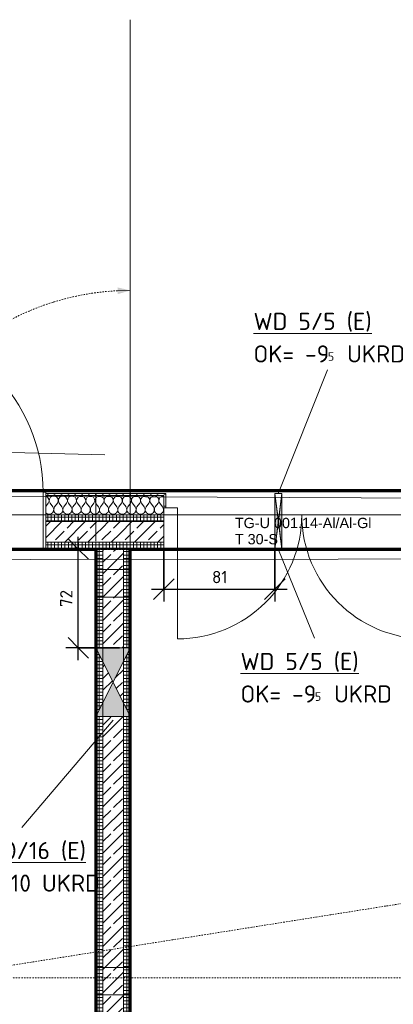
# Model space of a CAD drawing. Header units: millimetres. Extents: x 1523 to 73204, y -91281 to 10268.
# Tile 55 of 120: x 32620 to 35343, y -54425 to -47247. Entities that reach past the tile are written whole.
import ezdxf

# ---------------------------------------------------------------- set-up
doc = ezdxf.new("R2010")
doc.units = ezdxf.units.MM
for name, pattern in [('CAx_nichtHalbton', [20001.0584, 10000, -0.5292, 10000, -0.5292]), ('IMPORT-STRICHPUNKT _7_', [20, 10, -5, 0, -5]), ('IMPORT-VERDECKT _8_', [7.5, 5, -2.5]), ('Rasterlinie', [22.225, 12.7, -3.175, 3.175, -3.175]), ('Verdeckt 2x', [3.572, 2.3813, -1.1907])]:
    doc.linetypes.add(name, pattern=pattern)
for name, color, linetype, lineweight, true_color in [('30 A--Träger _ Dachkonstruktion', 7, 'IMPORT-VERDECKT _8_', 13, 0x656565), ('90 A--Achsraster _1_50_', 7, 'IMPORT-STRICHPUNKT _7_', 13, 0x656565), ('AD', 1, 'Continuous', 13, 0xff0000), ('Neubau_10 A--Wand innen _tragend_', 7, 'Continuous', 13, 0x656565), ('Neubau_20 A--Gründungsbelag', 7, 'Continuous', 13, 0x656565), ('Sockelbeschichtung Sprühnebel', 7, 'Continuous', 13, 0x656565), ('Xref_706_5_--_ÜP_-1_000_16_Übersichtsplan UG_IFC 2025_01_13_dwg', 7, 'Continuous', 13, 0x767676), ('XX', 7, 'Continuous', 18, 0x804040)]:
    doc.layers.add(name, color=color, linetype=linetype, lineweight=lineweight, true_color=true_color)
for name, color, linetype, lineweight in [('AD_Detail', 7, 'Continuous', 13), ('Ax-50_BM-Bem', 7, 'Continuous', 9), ('Ax_BM-Bem', 7, 'Continuous', 9), ('GB_HLS-OBJ', 7, 'Continuous', 18), ('M-EQPM-___-IDEN', 7, 'Continuous', 9), ('S-GRID-____-OTLN', 7, 'Continuous', 9), ('Text', 7, 'Continuous', 9)]:
    doc.layers.add(name, color=color, linetype=linetype, lineweight=lineweight)
doc.styles.add('Arial', font='arial.ttf', dxfattribs={"height": 75})
doc.styles.add('ISOCPEUR', font='isocpeur.ttf', dxfattribs={"height": 125})
doc.styles.add('ISOCPEUR_2', font='isocpeur.ttf', dxfattribs={"height": 62.5})
doc.styles.add('ISOCPEUR_3', font='isocpeur.ttf', dxfattribs={"height": 90})
doc.dimstyles.new('KI_1_8_mm_Isocpeur__cm_m__Aufrundung_auf_5_mm_ELT_Gesamtbemaßung', dxfattribs={"dimscale": 304.8, "dimtxt": 89.638306, "dimasz": 0.492126, "dimexe": 0.295276, "dimexo": 0.0625, "dimgap": 0.049213, "dimtad": 1, "dimdec": 1, "dimlfac": 0.1, "dimrnd": 0.5, "dimdsep": 46, "dimtxsty": 'ISOCPEUR_3', "dimblk1": 'OBLIQUE', "dimblk2": 'OBLIQUE', "dimsah": 1, "dimcen": 0.09, "dimdle": 0.295276, "dimadec": 0, "dimazin": 0, "dimtfac": 1, "dimtdec": 4, "dimtix": 1, "dimtmove": 0, "dimatfit": 3, "dimfxl": 0.984252, "dimfxlon": 1, "dimtvp": 1, "dimtfill": 1, "dimtolj": 1, "dimtzin": 0, "dimlwd": 25, "dimlwe": 25, "dimarcsym": 2})
pattern_1 = [(356.336, (0, 0), (1.597632, 24.948899), []), (86.336, (0, 0), (-24.948899, 1.597632), [])]
pattern_2 = [(131.336, (0, 0), (90.10192, 79.25683), []), (131.336, (-45.05, -39.63), (90.10192, 79.25683), [90, -30])]
pattern_3 = [(86.336, (0, 0), (-86.42598, 5.53439), [0, -50]), (86.336, (-41.615, 27.72), (-86.42598, 5.53439), [0, -50])]
pattern_4 = [(266.336, (0, 0), (-24.948899, 1.597632), []), (356.336, (0, 0), (1.597632, 24.948899), [])]

# ---------------------------------------------------------------- blocks, each defined once
blk = doc.blocks.new('SuD_WD_RB Allgemein - SuD_WD_RB Allgemein-40707339-SuD_-1UG gesamt Plot  - Blatt 7')
at = {"layer": 'AD', "lineweight": 18}
blk.add_hatch(color=256, dxfattribs=at).paths.add_polyline_path([(0, -250), (-125, 0), (-250, -250), (-249.3, -250)])
at = {"layer": 'AD_Detail', "lineweight": 18, "true_color": 0xff0000}
blk.add_hatch(color=1, dxfattribs=at).paths.add_polyline_path([(-125, 0), (0, 250), (-250, 250), (-249.3, 248.5)])
at = {"layer": 'AD', "color": 7}
for p, q in [((-250, -250), (0, 250)), ((-250, 250), (0, -250)), ((-250, -250), (-250, 250)), ((-250, 250), (0, 250)), ((0, 250), (0, -250)), ((0, -250), (-250, -250))]:
    blk.add_line(p, q, dxfattribs=at)
at = {"layer": 'AD_Detail'}
for p, q in [((0, 250), (-250, 250)), ((-250, 250), (-125, 0)), ((-125, 0), (0, 250)), ((-125, 0), (-250, -250)), ((0, -250), (-125, 0)), ((-250, -250), (0, -250))]:
    blk.add_line(p, q, dxfattribs=at)
blk = doc.blocks.new('SuD_WD_RB Allgemein - SuD_WD_RB Allgemein-38399208-SuD_-1UG gesamt Plot  - Blatt 7')
at = {"layer": 'AD', "lineweight": 18}
blk.add_hatch(color=256, dxfattribs=at).paths.add_polyline_path([(0, -25), (-202.5, 0), (-405, -25)])
at = {"layer": 'AD_Detail', "lineweight": 18, "true_color": 0xff0000}
blk.add_hatch(color=1, dxfattribs=at).paths.add_polyline_path([(0, 25), (-405, 25), (-202.5, 0)])
at = {"layer": 'AD', "color": 7}
for p, q in [((-405, -25), (0, 25)), ((-405, 25), (0, -25)), ((-405, -25), (-405, 25)), ((-405, 25), (0, 25)), ((0, 25), (0, -25)), ((0, -25), (-405, -25))]:
    blk.add_line(p, q, dxfattribs=at)
at = {"layer": 'AD_Detail'}
for p, q in [((0, 25), (-405, 25)), ((-405, 25), (-202.5, 0)), ((-202.5, 0), (0, 25)), ((-202.5, 0), (-405, -25)), ((-405, -25), (0, -25)), ((0, -25), (-202.5, 0))]:
    blk.add_line(p, q, dxfattribs=at)
blk = doc.blocks.new('Xref_706_5_--_ÜP_-1_000_11_Übersichtsplan UG_IFC 2024_09_30_dwg__X351-41959923-SuD_-1UG gesamt Plot  - Blatt 7')
at = {"layer": 'Neubau_10 A--Wand innen _tragend_', "color": 9, "true_color": 0xcbcbcb, "flags": 128}
for points in [[(40107.6, -98469.7), (40111.8, -98480.3), (40116.3, -98484)], [(40234.3, -98497.1), (40234.3, -98495.7), (40231.5, -98486.9), (40226.5, -98479.3), (40219.5, -98473.2), (40211.2, -98469.4), (40202.1, -98467.9), (40193, -98469), (40184.5, -98472.5), (40157.3, -98488.6)], [(40167, -98441.5), (40185.9, -98459.3), (40193.4, -98464.6), (40202.1, -98467.6), (40211.3, -98468.2), (40220.3, -98466.3), (40228.4, -98461.9), (40235, -98455.5), (40239.6, -98447.6), (40239.7, -98447.4)]]:
    blk.add_lwpolyline(points, dxfattribs=at)
blk = doc.blocks.new('Xref_706_5_--_ÜP_-1_000_11_Übersichtsplan UG_IFC 2024_09_30_dwg__X352-41959924-SuD_-1UG gesamt Plot  - Blatt 7')
at = {"layer": 'Neubau_10 A--Wand innen _tragend_', "color": 9, "true_color": 0xcbcbcb}
for start, end in [(353.668141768, 46.4392930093), (338.0877920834, 353.668141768)]:
    blk.add_arc((40208.756635, -98434.976234), 33.333333, start, end, dxfattribs=at)
blk = doc.blocks.new('Xref_706_5_--_ÜP_-1_000_11_Übersichtsplan UG_IFC 2024_09_30_dwg__X353-41959925-SuD_-1UG gesamt Plot  - Blatt 7')
at = {"layer": 'Neubau_10 A--Wand innen _tragend_', "color": 9, "true_color": 0xcbcbcb}
for p, q in [((40205.8, -98038.9), (40230.1, -98061.7)), ((40207.2, -98025.6), (40235.9, -98008.7)), ((40198.4, -98105.2), (40222.7, -98128)), ((40199.9, -98091.9), (40228.6, -98075)), ((40191, -98171.4), (40215.3, -98194.2)), ((40192.5, -98158.2), (40221.2, -98141.2)), ((40183.7, -98237.7), (40208, -98260.5)), ((40185.2, -98224.4), (40213.9, -98207.5)), ((40170.5, -98356.9), (40199.2, -98340)), ((40176.3, -98303.9), (40200.6, -98326.8)), ((40177.8, -98290.7), (40206.5, -98273.7)), ((40163.1, -98423.2), (40191.8, -98406.3)), ((40169, -98370.2), (40193.3, -98393)), ((40161.6, -98436.5), (40167, -98441.5))]:
    blk.add_line(p, q, dxfattribs=at)
for centre, start, end in [((40182.9, -98063.2), 46.79824, 300.53804), ((40190.3, -97996.9), 168.99849, 300.53804), ((40252.9, -98037.4), 226.79824, 353.66814), ((40252.9, -98037.4), 353.66814, 120.53804), ((40260.2, -97971.2), 240.38887, 286.94744), ((40175.6, -98129.5), 46.79824, 300.53804), ((40245.5, -98103.7), 226.79824, 353.66814), ((40245.5, -98103.7), 353.66814, 120.53804), ((40168.2, -98195.7), 46.79824, 300.53804), ((40238.2, -98169.9), 226.79824, 353.66814), ((40238.2, -98169.9), 353.66814, 120.53804), ((40160.9, -98262), 46.79824, 300.53804), ((40223.5, -98302.5), 353.66814, 120.53804), ((40230.8, -98236.2), 226.79824, 353.66814), ((40230.8, -98236.2), 353.66814, 120.53804), ((40153.5, -98328.2), 46.79824, 300.53804), ((40216.1, -98368.7), 353.66814, 120.53804), ((40223.5, -98302.5), 226.79824, 353.66814), ((40146.2, -98394.5), 46.79824, 300.53804), ((40208.8, -98435), 46.43929, 120.53804), ((40216.1, -98368.7), 226.79824, 353.66814), ((40138.8, -98460.8), 46.79824, 196.13913)]:
    blk.add_arc(centre, 33.3, start, end, dxfattribs=at)
blk = doc.blocks.new('Xref_706_5_--_ÜP_-1_000_11_Übersichtsplan UG_IFC 2024_09_30_dwg_Tür Ol 2-Fl 27_7-41959930-SuD_-1UG gesamt Plot  - Blatt 7')
at = {"layer": 'Neubau_10 A--Wand innen _tragend_', "color": 9, "true_color": 0xcbcbcb}
for p, q in [((-905, 0), (-905, 905)), ((905, 0), (905, 905))]:
    blk.add_line(p, q, dxfattribs=at)
at = {"layer": 'Neubau_10 A--Wand innen _tragend_', "color": 9, "true_color": 0xcbcbcb, "flags": 128}
for points in [[(-1005, 250), (-1005, 200), (-1005, 50), (-1005, 0)], [(1005, 250), (1005, 200), (1005, 50), (1005, 0)], [(-1005, -155), (-990, -155), (-990, -50)], [(1005, -155), (990, -155), (990, -50)]]:
    blk.add_lwpolyline(points, dxfattribs=at)
for points in [[(-1005, -50), (-905, -50), (-905, 0), (-1005, 0), (-1005, -50), (-1005, 0)], [(1005, -50), (905, -50), (905, 0), (1005, 0), (1005, -50), (1005, 0)]]:
    blk.add_lwpolyline(points, close=True, dxfattribs=at)
at = {"layer": 'Neubau_10 A--Wand innen _tragend_', "color": 9, "true_color": 0xcbcbcb}
for centre, start, end in [((-905, 0), 360, 90), ((905, 0), 90, 180)]:
    blk.add_arc(centre, 905, start, end, dxfattribs=at)
blk = doc.blocks.new('Xref_706_5_--_ÜP_-1_000_11_Übersichtsplan UG_IFC 2024_09_30_dwg_ARROWHEAD_5-V4-SuD_-1UG gesamt Plot  - Blatt 7')
at = {"layer": '90 A--Achsraster _1_50_', "linetype": 'Continuous', "true_color": 0xededed}
blk.add_hatch(color=7, dxfattribs=at).paths.add_polyline_path([(-1000, 268), (-1000, -268), (0, 0)])
at = {"layer": '90 A--Achsraster _1_50_', "color": 9, "linetype": 'Continuous', "true_color": 0xcbcbcb}
blk.add_line((0, 0), (-1000, 0), dxfattribs=at)
blk = doc.blocks.new('Xref_706_5_--_ÜP_-1_000_11_Übersichtsplan UG_IFC 2024_09_30_dwg__X3090-41960522-SuD_-1UG gesamt Plot  - Blatt 7')
at = {"layer": 'Neubau_10 A--Wand innen _tragend_', "color": 9, "true_color": 0xcbcbcb, "flags": 128}
for points in [[(40116.3, -98484), (40124.3, -98490.8), (40140.2, -98494.1), (40155.8, -98489.5), (40157.3, -98488.6)], [(40162.4, -98671.3), (40133.7, -98688.2), (40118.1, -98692.8), (40102.2, -98689.5), (40089.8, -98679.1), (40083.7, -98664), (40085.5, -98647.9), (40094.7, -98634.5), (40109.2, -98627.1), (40125.4, -98627.3), (40139.6, -98635.2), (40163.9, -98658.1), (40171.4, -98663.4), (40180.1, -98666.4), (40189.2, -98667), (40198.2, -98665), (40206.3, -98660.7), (40212.9, -98654.3), (40217.6, -98646.3), (40219.8, -98637.4), (40219.6, -98628.2), (40216.8, -98619.5), (40211.8, -98611.8), (40204.8, -98605.8), (40196.5, -98601.9), (40187.4, -98600.4), (40178.3, -98601.5), (40169.8, -98605), (40141.1, -98622), (40125.5, -98626.6), (40109.6, -98623.3), (40097.1, -98612.8), (40091.1, -98597.8), (40092.9, -98581.6), (40102.1, -98568.3), (40116.5, -98560.8), (40132.7, -98561.1), (40146.9, -98569), (40171.2, -98591.8), (40178.7, -98597.1), (40187.4, -98600.2), (40196.6, -98600.7), (40205.6, -98598.8), (40213.7, -98594.4), (40220.3, -98588), (40224.9, -98580.1), (40227.2, -98571.2), (40226.9, -98562), (40224.2, -98553.2), (40219.1, -98545.5), (40212.2, -98539.5), (40203.8, -98535.6), (40194.7, -98534.2), (40185.6, -98535.3), (40177.1, -98538.8)], [(40177.1, -98538.8), (40148.4, -98555.7), (40132.8, -98560.3), (40116.9, -98557), (40104.5, -98546.6), (40098.4, -98531.5), (40100.2, -98515.4), (40109.4, -98502), (40123.9, -98494.6), (40140.1, -98494.8), (40154.3, -98502.7), (40178.6, -98525.5), (40186.1, -98530.8), (40194.8, -98533.9), (40203.9, -98534.5), (40212.9, -98532.5), (40221, -98528.2), (40227.7, -98521.8), (40232.3, -98513.8), (40234.5, -98504.9), (40234.3, -98497.1)], [(40184.9, -98858.9), (40190.9, -98853.1), (40195.5, -98845.1), (40197.8, -98836.2), (40197.5, -98827), (40194.8, -98818.2), (40189.7, -98810.6), (40182.7, -98804.5), (40174.4, -98800.7), (40165.3, -98799.2), (40156.2, -98800.3), (40147.7, -98803.8), (40119, -98820.8), (40103.4, -98825.4), (40087.5, -98822.1), (40075.1, -98811.6), (40069, -98796.6), (40070.8, -98780.4), (40080, -98767), (40094.5, -98759.6), (40110.7, -98759.9), (40124.9, -98767.8), (40149.2, -98790.6), (40156.7, -98795.9), (40165.4, -98798.9), (40174.5, -98799.5), (40183.5, -98797.6), (40191.6, -98793.2), (40198.2, -98786.8), (40202.9, -98778.9), (40205.1, -98770), (40204.9, -98760.8), (40202.1, -98752), (40197.1, -98744.3), (40190.1, -98738.3), (40181.8, -98734.4), (40172.7, -98732.9), (40163.5, -98734), (40155.1, -98737.6), (40126.3, -98754.5), (40110.8, -98759.1), (40094.9, -98755.8), (40082.4, -98745.4), (40076.4, -98730.3), (40078.2, -98714.2), (40087.4, -98700.8), (40101.8, -98693.3), (40118, -98693.6), (40132.2, -98701.5), (40156.5, -98724.3), (40164, -98729.6), (40172.7, -98732.7), (40181.9, -98733.3), (40190.9, -98731.3), (40199, -98727), (40205.6, -98720.6), (40210.2, -98712.6), (40212.5, -98703.7), (40212.2, -98694.5), (40209.5, -98685.7), (40204.4, -98678), (40197.5, -98672), (40189.1, -98668.1), (40180, -98666.7), (40170.9, -98667.8), (40162.4, -98671.3)], [(40064.3, -98845.5), (40072.7, -98833.3), (40087.1, -98825.9), (40103.3, -98826.1), (40117.5, -98834), (40138.5, -98853.7)]]:
    blk.add_lwpolyline(points, dxfattribs=at)
blk = doc.blocks.new('Xref_706_5_--_ÜP_-1_000_11_Übersichtsplan UG_IFC 2024_09_30_dwg_Tür Ol 1-Fl 27_16-41959952-SuD_-1UG gesamt Plot  - Blatt 7')
at = {"layer": 'Neubau_10 A--Wand innen _tragend_', "color": 9, "true_color": 0xcbcbcb}
blk.add_line((610, 10), (610, 1230), dxfattribs=at)
at = {"layer": 'Neubau_10 A--Wand innen _tragend_', "color": 9, "true_color": 0xcbcbcb, "flags": 128}
for points in [[(-630, -415), (-610, -415), (-610, 10), (-630, 10)], [(630, -415), (610, -415), (610, 10), (630, 10)], [(630, -405), (630, -355), (630, -205), (630, -155), (630, -15), (630, 0), (630, -15), (630, -155), (630, -205), (630, -355)], [(-630, -405), (-630, -355), (-630, -205), (-630, -155), (-630, -15), (-630, 0), (-630, -15), (-630, -155), (-630, -205), (-630, -355)]]:
    blk.add_lwpolyline(points, close=True, dxfattribs=at)
at = {"layer": 'Neubau_10 A--Wand innen _tragend_', "color": 9, "true_color": 0xcbcbcb}
blk.add_arc((610, 10), 1220, 90, 180, dxfattribs=at)
blk = doc.blocks.new('Xref_706_5_--_ÜP_-1_000_11_Übersichtsplan UG_IFC 2024_09_30_dwg_Standard-Rastermarker_6-41960559-SuD_-1UG gesamt Plot  - Blatt 7')
at = {"layer": '90 A--Achsraster _1_50_', "color": 9, "true_color": 0xcbcbcb, "flags": 128}
blk.add_lwpolyline([(0, 0), (750, 0), (31250, 0), (32000, 0)], dxfattribs=at)
blk = doc.blocks.new('Xref_706_5_--_ÜP_-1_000_11_Übersichtsplan UG_IFC 2024_09_30_dwg_Standard-Rastermarker_26-41960580-SuD_-1UG gesamt Plot  - Blatt 7')
at = {"layer": '90 A--Achsraster _1_50_', "color": 9, "true_color": 0xcbcbcb}
blk.add_line((0, 0), (40099.1, 0), dxfattribs=at)
blk = doc.blocks.new('Xref_706_5_--_ÜP_-1_000_11_Übersichtsplan UG_IFC 2024_09_30_dwg_Standard-Rastermarker_29-41960583-SuD_-1UG gesamt Plot  - Blatt 7')
at = {"layer": '90 A--Achsraster _1_50_', "color": 9, "true_color": 0xcbcbcb}
blk.add_line((0, 0), (53500.2, 0), dxfattribs=at)
blk = doc.blocks.new('Xref_706_5_--_ÜP_-1_000_16_Übersichtsplan UG_IFC 2025_01_13_dwg-35469238-SuD_-1UG gesamt Plot  - Blatt 7')
at = {"layer": 'Neubau_10 A--Wand innen _tragend_', "true_color": 0xededed}
blk.add_hatch(color=7, dxfattribs=at).paths.add_polyline_path([(44912.6, -95194), (44912.6, -95194), (44708.9, -95206)])
at = {"layer": 'Neubau_10 A--Wand innen _tragend_', "true_color": 0xcbcbcb}
h = blk.add_hatch(dxfattribs=at)
h.set_pattern_fill('FP_9', color=9, style=0, pattern_type=2)
h.set_pattern_definition(pattern_3)
h.paths.add_polyline_path([(44656.5, -96259.2), (44672.2, -96014.7), (44657.2, -96013.8), (44625.6, -96507.8), (44641.1, -96499.5), (44653.3, -96309.1)])
h = blk.add_hatch(dxfattribs=at)
h.set_pattern_fill('FP_9', color=9, style=0, pattern_type=2)
h.set_pattern_definition(pattern_3)
h.paths.add_polyline_path([(44762.9, -96005.5), (44658.1, -95998.8), (44657.2, -96013.8), (44762, -96020.5)])
h = blk.add_hatch(dxfattribs=at)
h.set_pattern_fill('FP_11', color=9, style=0, pattern_type=2)
h.set_pattern_definition(pattern_4)
h.paths.add_polyline_path([(44842.9, -96321.3), (44861.8, -96026.9), (44811.9, -96023.7), (44786.4, -96422.2), (44838.2, -96394.6)])
h = blk.add_hatch(dxfattribs=at)
h.set_pattern_fill('FP_4', color=9, style=0, pattern_type=2)
h.set_pattern_definition(pattern_2)
h.paths.add_polyline_path([(44993.8, -96311.8), (45011.5, -96036.5), (44861.8, -96026.9), (44838.2, -96394.6), (44961.7, -96328.9)])
h = blk.add_hatch(dxfattribs=at)
h.set_pattern_fill('FP_11', color=9, style=0, pattern_type=2)
h.set_pattern_definition(pattern_4)
h.paths.add_polyline_path([(45061.4, -96039.7), (45011.5, -96036.5), (44993.8, -96311.8), (45045.7, -96284.2)])
h = blk.add_hatch(dxfattribs=at)
h.set_pattern_fill('FP_4', color=9, style=0, pattern_type=2)
h.set_pattern_definition(pattern_2)
h.paths.add_polyline_path([(44987.9, -96404.2), (44992.6, -96330.9), (44961.7, -96328.9), (44838.2, -96394.6), (44833.3, -96471), (44983, -96480.6)])
h = blk.add_hatch(dxfattribs=at)
h.set_pattern_fill('FP_11', color=9, style=0, pattern_type=2)
h.set_pattern_definition(pattern_4)
h.paths.add_polyline_path([(45042.5, -96334.1), (44992.6, -96330.9), (44983, -96480.6), (45032.9, -96483.8), (45037.8, -96407.4)])
h = blk.add_hatch(dxfattribs=at)
h.set_pattern_fill('FP_11', color=9, style=0, pattern_type=2)
h.set_pattern_definition(pattern_4)
h.paths.add_polyline_path([(45043.7, -96315), (45045.7, -96284.2), (44993.8, -96311.8), (44992.6, -96330.9), (45042.5, -96334.1)])
h = blk.add_hatch(dxfattribs=at)
h.set_pattern_fill('FP_7', color=9, style=0, pattern_type=2)
h.set_pattern_definition(pattern_1)
h.paths.add_polyline_path([(46263.2, -96362.1), (45764.2, -96330.2), (45860.8, -96386.5), (46160.2, -96405.6)])
h.paths.add_polyline_path([(49137.3, -96546.2), (46263.2, -96362.1), (46260, -96412), (49134.1, -96596.1)])
h.paths.add_polyline_path([(45764.2, -96330.2), (45045.7, -96284.2), (45042.5, -96334.1), (45761, -96380.1)])
h = blk.add_hatch(dxfattribs=at)
h.set_pattern_fill('FP_11', color=9, style=0, pattern_type=2)
h.set_pattern_definition(pattern_4)
h.paths.add_polyline_path([(44833.3, -96471), (44838.2, -96394.6), (44786.4, -96422.2), (44783.4, -96467.8)])
h = blk.add_hatch(dxfattribs=at)
h.set_pattern_fill('FP_4', color=9, style=0, pattern_type=2)
h.set_pattern_definition(pattern_2)
h.paths.add_polyline_path([(49124.5, -96745.7), (49134.1, -96596.1), (46260, -96412), (46250.4, -96561.7), (48276.3, -96691.4)])
h.paths.add_polyline_path([(46005.7, -96470.9), (45851.3, -96536.2), (46150.6, -96555.3), (46005.7, -96470.9)])
h.paths.add_polyline_path([(46160.2, -96405.6), (45860.8, -96386.5), (46005.7, -96470.9)])
h.paths.add_polyline_path([(45751.5, -96529.8), (45761, -96380.1), (45042.5, -96334.1), (45032.9, -96483.8), (45382.1, -96506.1)])
h = blk.add_hatch(dxfattribs=at)
h.set_pattern_fill('FP_11', color=9, style=0, pattern_type=2)
h.set_pattern_definition(pattern_4)
h.paths.add_polyline_path([(44833.3, -96471), (44783.4, -96467.8), (44780.2, -96517.7), (44830.1, -96520.9), (44830.2, -96520.2)])
h = blk.add_hatch(dxfattribs=at)
h.set_pattern_fill('FP_4', color=9, style=0, pattern_type=2)
h.set_pattern_definition(pattern_2)
h.paths.add_polyline_path([(44983, -96480.6), (44833.3, -96471), (44830.1, -96520.9), (44979.8, -96530.5), (44979.9, -96529.7)])
h = blk.add_hatch(dxfattribs=at)
h.set_pattern_fill('FP_9', color=9, style=0, pattern_type=2)
h.set_pattern_definition(pattern_3)
h.paths.add_polyline_path([(44640.5, -96508.7), (44625.6, -96507.8), (44602.2, -96872), (44617.2, -96873)])
h = blk.add_hatch(dxfattribs=at)
h.set_pattern_fill('FP_11', color=9, style=0, pattern_type=2)
h.set_pattern_definition(pattern_4)
h.paths.add_polyline_path([(44806.8, -96885.1), (44830.1, -96520.9), (44780.2, -96517.7), (44756.9, -96881.9)])
h = blk.add_hatch(dxfattribs=at)
h.set_pattern_fill('FP_4', color=9, style=0, pattern_type=2)
h.set_pattern_definition(pattern_2)
h.paths.add_polyline_path([(44979.8, -96530.5), (44830.1, -96520.9), (44806.8, -96885.1), (44956.5, -96894.7)])
h = blk.add_hatch(dxfattribs=at)
h.set_pattern_fill('FP_11', color=9, style=0, pattern_type=2)
h.set_pattern_definition(pattern_4)
h.paths.add_polyline_path([(45029.7, -96533.7), (44979.8, -96530.5), (44956.5, -96894.7), (45006.4, -96897.9)])
h = blk.add_hatch(dxfattribs=at)
h.set_pattern_fill('FP_11', color=9, style=0, pattern_type=2)
h.set_pattern_definition(pattern_4)
h.paths.add_polyline_path([(45029.7, -96533.7), (45032.9, -96483.8), (44983, -96480.6), (44979.8, -96530.5)])
h = blk.add_hatch(dxfattribs=at)
h.set_pattern_fill('FP_7', color=9, style=0, pattern_type=2)
h.set_pattern_definition(pattern_1)
h.paths.add_polyline_path([(46247.2, -96611.6), (46150.6, -96555.3), (45851.2, -96536.2), (45748.3, -96579.7), (45997.8, -96595.6)])
h.paths.add_polyline_path([(49121.4, -96795.6), (49124.5, -96745.7), (46250.4, -96561.7), (46247.2, -96611.6), (48273.1, -96741.3)])
h.paths.add_polyline_path([(45748.3, -96579.7), (45751.5, -96529.8), (45032.9, -96483.8), (45029.7, -96533.7), (45378.9, -96556)])
at = {"layer": '30 A--Träger _ Dachkonstruktion', "color": 9, "true_color": 0xcbcbcb, "flags": 128}
for points in [[(45435.4, -86285.3), (45770.7, -81049.4), (61358.8, -82047.5), (61342.8, -82297), (46004.2, -81314.8), (45045.7, -96284.2), (57550.1, -97084.8)], [(45034.3, -92549.8), (44780.2, -96517.7), (57534.1, -97334.3), (57677.9, -95088.9)]]:
    blk.add_lwpolyline(points, dxfattribs=at)
at = {"layer": '90 A--Achsraster _1_50_', "color": 161, "true_color": 0xaaaaff}
blk.add_line((41194.5, -96037.6), (43344.1, -96175.2), dxfattribs=at)
at = {"layer": '90 A--Achsraster _1_50_', "color": 161, "true_color": 0xaaaaff, "flags": 128}
blk.add_lwpolyline([(41194.5, -96037.6), (81171.8, -98597.4), (80508.1, -98554.9)], dxfattribs=at)
at = {"layer": '90 A--Achsraster _1_50_', "color": 161, "true_color": 0xaaaaff}
blk.add_arc((45045.7, -96284.2), 1885.1, 179.12642, 224.52483, dxfattribs=at)
at = {"layer": 'Neubau_10 A--Wand innen _tragend_', "color": 9, "true_color": 0xcbcbcb}
for p, q in [((45116.3, -95182), (44712.1, -95156.1)), ((44708.9, -95206), (45113.1, -95231.9)), ((44861.8, -96026.9), (44806.8, -96885.1)), ((45011.5, -96036.5), (44956.5, -96894.7)), ((45042.5, -96334.1), (57347.3, -97122)), ((45032.9, -96483.8), (57337.7, -97271.6))]:
    blk.add_line(p, q, dxfattribs=at)
at = {"layer": 'Neubau_10 A--Wand innen _tragend_', "color": 9, "true_color": 0xcbcbcb, "flags": 128}
for points in [[(44762, -96020.5), (44762.9, -96005.5), (44658.1, -95998.8), (44657.2, -96013.8), (44625.6, -96507.8), (44602.2, -96872), (45006.4, -96897.9), (45029.7, -96533.7)], [(45179.4, -96543.2), (45029.7, -96533.7), (45045.7, -96284.2), (45061.4, -96039.7), (44672.2, -96014.7), (44641.1, -96499.5), (44617.2, -96873)], [(44811.9, -96023.7), (44786.4, -96422.2), (44756.9, -96881.9)], [(45748.3, -96579.7), (45378.9, -96556), (45382.1, -96506.1), (45391.7, -96356.4), (45394.9, -96306.5), (45195.3, -96293.7), (45045.7, -96284.2)], [(45195.3, -96293.7), (45192.1, -96343.6), (45182.6, -96493.3), (45179.4, -96543.2), (45378.9, -96556)], [(48073.5, -96728.6), (46247.2, -96611.6), (46250.4, -96561.7), (46260, -96412), (46263.2, -96362.1), (45764.2, -96330.2), (45394.9, -96306.5)], [(45764.2, -96330.2), (45761, -96380.1), (45751.5, -96529.8), (45748.3, -96579.7), (46247.2, -96611.6)], [(48289.1, -96491.8), (49137.3, -96546.2), (49134.1, -96596.1), (49124.5, -96745.7), (49121.4, -96795.6), (48273.1, -96741.3), (48276.3, -96691.4), (48285.9, -96541.7), (48289.1, -96491.8), (48089.5, -96479.1), (46263.2, -96362.1)], [(44625.6, -96507.8), (44640.5, -96508.7), (44780.2, -96517.7)], [(48089.5, -96479.1), (48086.3, -96529), (48076.7, -96678.7), (48073.5, -96728.6), (48273.1, -96741.3)]]:
    blk.add_lwpolyline(points, dxfattribs=at)
at = {"layer": 'Neubau_20 A--Gründungsbelag', "color": 9, "true_color": 0xcbcbcb, "flags": 128}
for points in [[(40866.5, -101159.7), (44464.2, -101453.2), (45770.7, -81049.4), (50986.4, -81383.3), (50934.6, -80829.4), (51183.5, -80806.2), (50996.6, -78804.9), (50747.7, -78828.1), (49235.8, -62641.7), (49484.7, -62618.5), (49297.8, -60617.2), (49048.9, -60640.4), (48955.9, -59644.8), (49204.8, -59621.5), (49172, -59270.7)], [(44940.3, -94017.8), (44811.9, -96023.7), (45061.4, -96039.7), (45045.7, -96284.2), (57300.6, -97068.9), (57324.6, -96694.6), (57574.1, -96710.6), (57566.1, -96835.3), (57630.9, -96839.5), (57615, -97089), (57550.1, -97084.8), (57534.1, -97334.3), (49370.8, -96811.6), (49049.7, -101827.3), (58649.3, -102610.4), (58997.1, -97177.5), (58872.4, -97169.5), (58888.4, -96920), (59387.3, -96952), (59371.4, -97201.5), (59246.6, -97193.5), (58962.4, -101632.8), (59022.2, -101636.6), (58966.6, -102505.8)]]:
    blk.add_lwpolyline(points, dxfattribs=at)
blk.add_lwpolyline([(44917.9, -98280.1), (49009.5, -98542.1), (49121.4, -96795.6), (45029.7, -96533.7), (45006.4, -96897.9), (44756.9, -96881.9), (44676.4, -98139.4), (44925.9, -98155.3)], close=True, dxfattribs=at)
at = {"layer": 'Sockelbeschichtung Sprühnebel', "color": 9, "true_color": 0xcbcbcb, "flags": 128}
blk.add_lwpolyline([(48858.9, -59250.7), (49704.3, -68302.4), (49558.7, -68315.5), (50764.2, -81309), (45714.7, -80985.6), (44313.5, -101380.7), (44793.2, -101480), (46060.3, -81378.5), (50740.5, -81678.2), (51335.7, -81716.3), (61398.8, -82360.7), (61422.5, -81991.4), (51293.6, -81342.9)], dxfattribs=at)
for name, p, rotation in [('Xref_706_5_--_ÜP_-1_000_11_Übersichtsplan UG_IFC 2024_09_30_dwg_Standard-Rastermarker_29-41960583-SuD_-1UG gesamt Plot  - Blatt 7', (49410.3, -112235.8), 95.33628353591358), ('Xref_706_5_--_ÜP_-1_000_11_Übersichtsplan UG_IFC 2024_09_30_dwg_Standard-Rastermarker_6-41960559-SuD_-1UG gesamt Plot  - Blatt 7', (44142.1, -110395.3), 86.33628353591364), ('Xref_706_5_--_ÜP_-1_000_11_Übersichtsplan UG_IFC 2024_09_30_dwg_Standard-Rastermarker_6-41960559-SuD_-1UG gesamt Plot  - Blatt 7', (47260.8, -110595), 86.33628353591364), ('Xref_706_5_--_ÜP_-1_000_11_Übersichtsplan UG_IFC 2024_09_30_dwg_Tür Ol 2-Fl 27_7-41959930-SuD_-1UG gesamt Plot  - Blatt 7', (44876.1, -95020.7), 266.3362835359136), ('Xref_706_5_--_ÜP_-1_000_11_Übersichtsplan UG_IFC 2024_09_30_dwg_Standard-Rastermarker_26-41960580-SuD_-1UG gesamt Plot  - Blatt 7', (81211.7, -98599.9), 176.3362835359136), ('Xref_706_5_--_ÜP_-1_000_11_Übersichtsplan UG_IFC 2024_09_30_dwg__X353-41959925-SuD_-1UG gesamt Plot  - Blatt 7', (0, 0), 2.668141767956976), ('Xref_706_5_--_ÜP_-1_000_11_Übersichtsplan UG_IFC 2024_09_30_dwg__X351-41959923-SuD_-1UG gesamt Plot  - Blatt 7', (0, 0), 2.668141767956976), ('Xref_706_5_--_ÜP_-1_000_11_Übersichtsplan UG_IFC 2024_09_30_dwg__X352-41959924-SuD_-1UG gesamt Plot  - Blatt 7', (0, 0), 2.668141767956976), ('Xref_706_5_--_ÜP_-1_000_11_Übersichtsplan UG_IFC 2024_09_30_dwg__X3090-41960522-SuD_-1UG gesamt Plot  - Blatt 7', (0, 0), 2.668141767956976)]:
    blk.add_blockref(name, p, dxfattribs=dict(rotation=rotation))
at = {"xscale": 0.09178743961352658, "yscale": 0.09178743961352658, "zscale": 0.09178743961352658, "rotation": 87.73135288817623}
blk.add_blockref('Xref_706_5_--_ÜP_-1_000_11_Übersichtsplan UG_IFC 2024_09_30_dwg_ARROWHEAD_5-V4-SuD_-1UG gesamt Plot  - Blatt 7', (43164.5, -96163.7), dxfattribs=at)
at = {"extrusion": (0, 0, -1), "zscale": -1, "rotation": 273.6637164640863}
blk.add_blockref('Xref_706_5_--_ÜP_-1_000_11_Übersichtsplan UG_IFC 2024_09_30_dwg_Tür Ol 1-Fl 27_16-41959952-SuD_-1UG gesamt Plot  - Blatt 7', (-44562, -97500.7), dxfattribs=at)
at = {"layer": 'Neubau_10 A--Wand innen _tragend_', "char_height": 75, "attachment_point": 1, "rotation": 86.33628, "line_spacing_factor": 0.941778, "style": 'Arial'}
for s, insert, width in [('TG-U 001.14-Al/Al-Gl', (44867.4, -95509), 1188.164), ('T 30-S', (44985, -95516.5), 375.548)]:
    blk.add_mtext(s, dxfattribs=dict(at, insert=insert, width=width))
blk = doc.blocks.new('DIMBLOCK22-SuD_-1UG gesamt Plot  - Blatt 7')
at = {"layer": 'Ax-50_BM-Bem', "lineweight": 25}
for p, q in [((33047.4, -51106.2), (32972.4, -51031.2)), ((33047.4, -51916.2), (33047.4, -51016.2)), ((32747.4, -51106.2), (33137.4, -51106.2)), ((33047.4, -51106.2), (32747.4, -51106.2)), ((33047.4, -51106.2), (33122.4, -51181.2)), ((33047.4, -51826.2), (32972.4, -51751.2)), ((33347.4, -51826.2), (32957.4, -51826.2)), ((33047.4, -51826.2), (33122.4, -51901.2)), ((33047.4, -51826.2), (33347.4, -51826.2))]:
    blk.add_line(p, q, dxfattribs=at)
at = {"layer": 'Ax-50_BM-Bem', "color": 0, "lineweight": 25, "insert": (32914.8, -51529), "char_height": 90, "width": 150.589, "attachment_point": 1, "rotation": 90, "line_spacing_factor": 1.149209, "style": 'ISOCPEUR_3', "bg_fill": 3, "box_fill_scale": 1.25, "bg_fill_color": 256, "bg_fill_true_color": 13158600, "bg_fill_transparency": 0}
blk.add_mtext('72', dxfattribs=at)
blk = doc.blocks.new('_Oblique')
at = {"color": 0, "linetype": 'ByBlock', "lineweight": -2}
blk.add_line((-0.5, -0.5), (0.5, 0.5), dxfattribs=at)
blk = doc.blocks.new('DIMBLOCK34-SuD_-1UG gesamt Plot  - Blatt 7')
at = {"layer": 'Ax-50_BM-Bem', "lineweight": 25}
for p, q in [((33670.8, -51098.3), (33670.8, -51488.3)), ((33670.8, -51398.3), (33670.8, -51098.3)), ((34480.2, -51098.3), (34480.2, -51488.3)), ((34480.2, -51398.3), (34480.2, -51098.3)), ((33670.8, -51398.3), (33745.8, -51323.3)), ((34480.2, -51398.3), (34555.2, -51323.3)), ((33580.8, -51398.3), (34570.2, -51398.3)), ((33670.8, -51398.3), (33595.8, -51473.3)), ((34480.2, -51398.3), (34405.2, -51473.3))]:
    blk.add_line(p, q, dxfattribs=at)
at = {"layer": 'Ax-50_BM-Bem', "color": 0, "lineweight": 25, "insert": (34021.7, -51265.7), "char_height": 90, "width": 129.077, "attachment_point": 1, "line_spacing_factor": 1.149209, "style": 'ISOCPEUR_3', "bg_fill": 3, "box_fill_scale": 1.25, "bg_fill_color": 256, "bg_fill_true_color": 13158600, "bg_fill_transparency": 0}
blk.add_mtext('81', dxfattribs=at)

msp = doc.modelspace()

# ---------------------------------------------------------------- linework, layer by layer
at = {"layer": 'M-EQPM-___-IDEN'}
for p, q in [((34505.18, -50695.756), (34863.011, -49799.534)), ((34505.18, -51111.717), (34768.244, -51756.65)), ((33300.784, -52353.64), (32634.775, -53135.538))]:
    msp.add_line(p, q, dxfattribs=at)
at = {"layer": 'S-GRID-____-OTLN', "linetype": 'Rasterlinie', "lineweight": 25}
msp.add_line((17345.902, -51106.236), (53036.508, -51106.236), dxfattribs=at)
at = {"layer": 'Text', "color": 96, "true_color": 0x008000}
msp.add_line((33241.025, -50419.565), (23214.633, -50157.799), dxfattribs=at)
at = {"layer": 'XX', "color": 7, "linetype": 'CAx_nichtHalbton', "lineweight": 70, "true_color": 0xffffff}
for p, q in [((48844.078, -50681.127), (28244.078, -50681.127)), ((31425.784, -51106.236), (33175.784, -51106.236)), ((33175.784, -51106.236), (33175.784, -55206.236)), ((33425.784, -51106.236), (35925.784, -51106.236)), ((33425.784, -63386.236), (33425.784, -51106.236))]:
    msp.add_line(p, q, dxfattribs=at)
at = {"layer": 'XX', "color": 9, "linetype": 'Verdeckt 2x', "true_color": 0xc0c0c0}
for p, q in [((33670.784, -50716.236), (33670.784, -51106.236)), ((31425.784, -51106.236), (33175.784, -51106.236)), ((33175.784, -51106.236), (33175.784, -52086.236)), ((33425.784, -51106.236), (33425.784, -63386.236)), ((33425.784, -51106.236), (35925.784, -51106.236)), ((33175.784, -52086.236), (33175.784, -55206.236))]:
    msp.add_line(p, q, dxfattribs=at)

# ---------------------------------------------------------------- block references
at = {"layer": 'GB_HLS-OBJ', "rotation": 270.0000000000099}
msp.add_blockref('SuD_WD_RB Allgemein - SuD_WD_RB Allgemein-38399208-SuD_-1UG gesamt Plot  - Blatt 7', (34505.18, -51106.236), dxfattribs=at)
at = {"layer": 'GB_HLS-OBJ'}
msp.add_blockref('SuD_WD_RB Allgemein - SuD_WD_RB Allgemein-40707339-SuD_-1UG gesamt Plot  - Blatt 7', (33425.784, -52076.236), dxfattribs=at)
at = {"layer": 'Xref_706_5_--_ÜP_-1_000_16_Übersichtsplan UG_IFC 2025_01_13_dwg', "color": 9, "true_color": 0xcbcbcb, "rotation": 273.6637164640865}
msp.add_blockref('Xref_706_5_--_ÜP_-1_000_16_Übersichtsplan UG_IFC 2025_01_13_dwg-35469238-SuD_-1UG gesamt Plot  - Blatt 7', (126634.737, 0), dxfattribs=at)

# ---------------------------------------------------------------- texts
at = {"layer": 'M-EQPM-___-IDEN', "color": 1, "true_color": 0xff0000, "attachment_point": 1}
for s, insert, char_height, width, style in [('\\LWD 5/5 (E)', (34324.011, -49384.094), 125, 1026.16, 'ISOCPEUR'), ('OK= -9', (34324.011, -49621.357), 125, 657.38375, 'ISOCPEUR'), ('5', (34866.407, -49671.362), 62.5, 72.15187, 'ISOCPEUR_2'), (' UKRD', (34925.938, -49621.357), 125, 573.20656, 'ISOCPEUR'), ('\\LWD 5/5 (E)', (34229.244, -51863.367), 125, 1026.16, 'ISOCPEUR'), ('OK= -9', (34229.244, -52100.63), 125, 657.38375, 'ISOCPEUR'), (' UKRD', (34831.171, -52100.63), 125, 573.20656, 'ISOCPEUR'), ('5', (34771.64, -52150.635), 62.5, 72.15187, 'ISOCPEUR_2'), ('\\LWD 50/16 (E)', (32094.025, -53242.254), 125, 1210.54812, 'ISOCPEUR'), ('OK= -10 UKRD', (32094.025, -53479.518), 125, 1306.75062, 'ISOCPEUR')]:
    msp.add_mtext(s, dxfattribs=dict(at, insert=insert, char_height=char_height, width=width, style=style))

# ---------------------------------------------------------------- next in the draw order: dimensions: what is measured, and where the dimension line sits
at = {"layer": 'Ax_BM-Bem', "lineweight": 25}
dim = msp.add_linear_dim(base=(33047.384, -51106.236), p1=(33347.384, -51826.236), p2=(32747.384, -51106.236), angle=90, dimstyle='KI_1_8_mm_Isocpeur__cm_m__Aufrundung_auf_5_mm_ELT_Gesamtbemaßung', override={"dimpost": '<>', "dimfxl": 937.229961}, dxfattribs=at)
dim.commit()
dim.dimension.update_dxf_attribs({"geometry": 'DIMBLOCK22-SuD_-1UG gesamt Plot  - Blatt 7', "text_midpoint": (32987.384, -51466.236)})
dim = msp.add_linear_dim(base=(34480.18, -51398.276), p1=(33670.784, -51098.276), p2=(34480.18, -51098.276), dimstyle='KI_1_8_mm_Isocpeur__cm_m__Aufrundung_auf_5_mm_ELT_Gesamtbemaßung', override={"dimpost": '<>', "dimfxl": 809.395882}, dxfattribs=at)
dim.commit()
dim.dimension.update_dxf_attribs({"geometry": 'DIMBLOCK34-SuD_-1UG gesamt Plot  - Blatt 7', "text_midpoint": (34075.482, -51338.276)})

doc.saveas('drawing.dxf')
